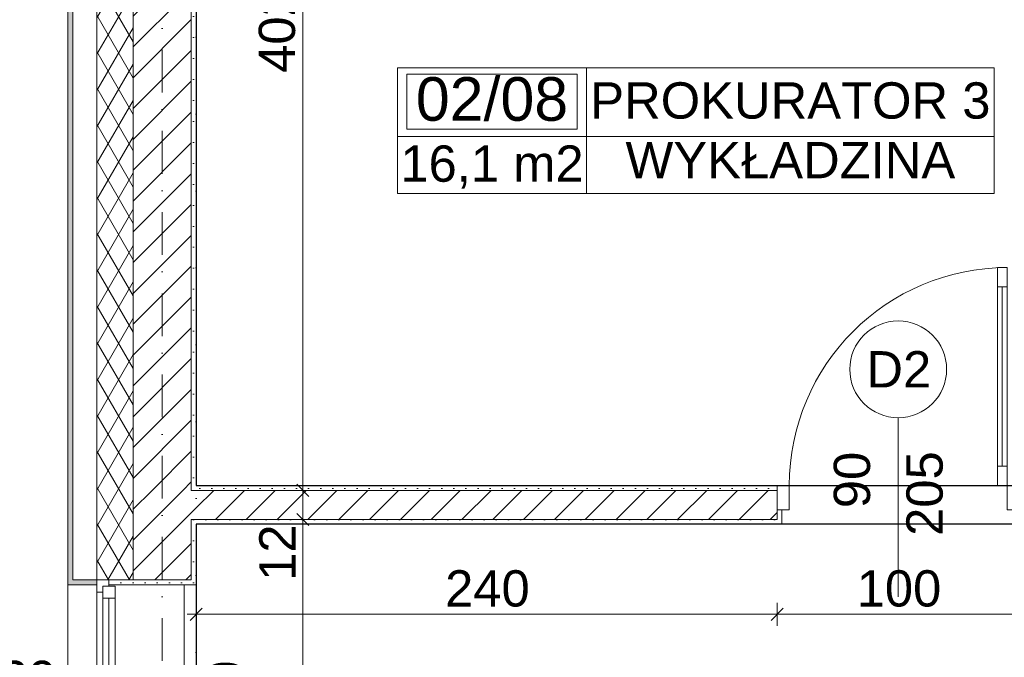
# Model space of a CAD drawing. Header units: millimetres. Extents: x -126905 to -83905, y -179170 to 5194.
# Tile 12 of 56: x -122518 to -118451, y -96696 to -94063. Entities that reach past the tile are written whole.
import ezdxf
from ezdxf.enums import TextEntityAlignment as Align

# ---------------------------------------------------------------- set-up
doc = ezdxf.new("R2010")
doc.units = ezdxf.units.MM
doc.header["$MEASUREMENT"] = 0
doc.linetypes.add('Kropki i Kreski', pattern=[335.138881, 176.388884, -88.194442, 0, -70.555556])
doc.linetypes.add('Kropkowana', pattern=[317.499995, 0, -317.499995])
for name, color, linetype, lineweight in [('Nowe_Drzwi Archicad_Nr_pióra__3', 7, 'Continuous', 13), ('Nowe_Konstrukcja - Stropy_Nr_pióra__126', 255, 'Continuous', 0), ('Nowe_Konstrukcja - Ściany zew_Nr_pióra__21', 7, 'Continuous', 20), ('Nowe_Konstrukcja - Ściany zew_Nr_pióra__3', 7, 'Continuous', 13), ('Nowe_Okna Archicada_Nr_pióra__3', 7, 'Continuous', 13), ('Nowe_Osie_Nr_pióra__4', 8, 'Continuous', 13), ('Nowe_Wymiarowanie - Ogólne_Nr_pióra__42', 8, 'Continuous', 25), ('Nowe_Znaczniki drzwi Archicada_Nr_pióra__2', 8, 'Continuous', 15), ('Nowe_Znaczniki drzwi Archicada_Nr_pióra__7', 7, 'Continuous', 35), ('Nowe_Znaczniki okien Archicada_Nr_pióra__2', 8, 'Continuous', 15), ('Nowe_Znaczniki okien Archicada_Nr_pióra__7', 7, 'Continuous', 35)]:
    doc.layers.add(name, color=color, linetype=linetype, lineweight=lineweight)
for name, color, linetype in [('Nowe_Elementy Modelu - Strefy', 7, 'Continuous'), ('Nowe_Konstrukcja - Stropy', 7, 'Continuous'), ('Nowe_Konstrukcja - Ściany zew', 7, 'Continuous'), ('Nowe_Osie', 7, 'Continuous'), ('Nowe_Wymiarowanie - Ogólne', 7, 'Continuous'), ('Nowe_Znaczniki drzwi Archicada', 7, 'Continuous'), ('Nowe_Znaczniki okien Archicada', 7, 'Continuous')]:
    doc.layers.add(name, color=color, linetype=linetype)
for name, color, linetype, lineweight, true_color in [('Nowe_Elementy Modelu - Strefy_Nr_pióra__58', 7, 'Continuous', 25, 0xdf0000), ('Nowe_Konstrukcja - Ściany zew_Nr_pióra__23', 7, 'Continuous', 13, 0x858585), ('Nowe_Metryczki pomieszczeń Archicada_Nr_pióra__81', 7, 'Continuous', 13, 0x6a6a6a), ('Nowe_Wymiarowanie - Ogólne_Nr_pióra__81', 7, 'Continuous', 13, 0x6a6a6a), ('Nowe_Znaczniki drzwi Archicada_Nr_pióra__81', 7, 'Continuous', 13, 0x6a6a6a), ('Nowe_Znaczniki okien Archicada_Nr_pióra__81', 7, 'Continuous', 13, 0x6a6a6a)]:
    doc.layers.add(name, color=color, linetype=linetype, lineweight=lineweight, true_color=true_color)
doc.styles.add('STYL_AUTOMATYCZNY_1', font='arial.ttf')
doc.styles.add('STYL_AUTOMATYCZNY_2', font='arial.ttf')
doc.dimstyles.new('STYL_AUTOMATYCZNY__1', dxfattribs={"dimtxt": 150, "dimasz": 47.5, "dimexe": 0.18, "dimexo": 0.0625, "dimgap": 0, "dimtad": 1, "dimdec": 0, "dimlfac": 0.1, "dimzin": 0, "dimdsep": 46, "dimtxsty": 'STYL_AUTOMATYCZNY_1', "dimblk": 'ARROWHEAD_6', "dimblk1": 'ARROWHEAD_6', "dimblk2": 'ARROWHEAD_6', "dimcen": 0.09, "dimse1": 1, "dimse2": 1, "dimclrd": 256, "dimclre": 256, "dimclrt": 8, "dimazin": 0, "dimtfac": 1, "dimtdec": 4, "dimtmove": 0, "dimatfit": 3, "dimfxl": 0, "dimtolj": 1, "dimtzin": 0, "dimarcsym": 0})
doc.dimstyles.new('STYL_AUTOMATYCZNY__2', dxfattribs={"dimtxt": 150, "dimasz": 47.5, "dimexe": 0.18, "dimexo": 0.0625, "dimgap": 0, "dimtad": 1, "dimtih": 1, "dimtoh": 1, "dimdec": 0, "dimlfac": 0.1, "dimzin": 0, "dimdsep": 46, "dimtxsty": 'STYL_AUTOMATYCZNY_1', "dimblk": 'ARROWHEAD_6', "dimblk1": 'ARROWHEAD_6', "dimblk2": 'ARROWHEAD_6', "dimcen": 0.09, "dimse1": 1, "dimse2": 1, "dimclrd": 256, "dimclre": 256, "dimclrt": 8, "dimazin": 0, "dimtfac": 1, "dimtdec": 4, "dimtmove": 0, "dimatfit": 3, "dimfxl": 0, "dimtolj": 1, "dimtzin": 0, "dimarcsym": 0})
pattern_1 = [(0, (0, 0), (0, 86.60254), [0, -50]), (0, (25, 43.3), (0, 86.60254), [0, -50])]
pattern_2 = [(45, (0, 0), (-63.63961, 63.63961), [])]

# ---------------------------------------------------------------- blocks, each defined once
blk = doc.blocks.new('PROKURATOR 3_02_08_3_1', base_point=(-120177.2, -94545.2))
at = {"layer": 'Nowe_Metryczki pomieszczeń Archicada_Nr_pióra__81', "color": 251, "linetype": 'Continuous', "lineweight": 13, "true_color": 0x6a6a6a}
for p, q in [((-120957.7, -94262.3), (-118492.9, -94262.3)), ((-120957.7, -94780.9), (-120957.7, -94262.3)), ((-120177.2, -94262.3), (-120177.2, -94780.9)), ((-118492.9, -94262.3), (-118492.9, -94780.9)), ((-120918.7, -94288.2), (-120216.2, -94288.2)), ((-120918.7, -94514.5), (-120918.7, -94288.2)), ((-120216.2, -94288.2), (-120216.2, -94514.5)), ((-120216.2, -94514.5), (-120918.7, -94514.5)), ((-120957.7, -94545.2), (-118492.9, -94545.2)), ((-118492.9, -94780.9), (-120957.7, -94780.9))]:
    blk.add_line(p, q, dxfattribs=at)
at = {"layer": 'Nowe_Metryczki pomieszczeń Archicada_Nr_pióra__81', "color": 251, "lineweight": 13, "true_color": 0x6a6a6a}
for tag, height, style, p in [('ROOM_NUMBER', 180, 'STYL_AUTOMATYCZNY_2', (-120567.4, -94390.3)), ('ROOM_NAME', 150, 'STYL_AUTOMATYCZNY_1', (-119335, -94396.5)), ('floor_f', 150, 'STYL_AUTOMATYCZNY_1', (-119335, -94642.7)), ('ROOM_CALC_AREA', 150, 'STYL_AUTOMATYCZNY_1', (-120567.4, -94657.2))]:
    blk.add_attdef(tag, text='', height=height, dxfattribs=dict(at, style=style)).set_placement(p, align=Align.MIDDLE_CENTER)
blk = doc.blocks.new('Strop_1_1', base_point=(-95969.4, -92006.6))
at = {"layer": 'Nowe_Konstrukcja - Stropy_Nr_pióra__126', "color": 255, "linetype": 'Kropkowana', "lineweight": 0, "flags": 128}
blk.add_lwpolyline([(-95969.4, -92006.6), (-121789.5, -92006.6), (-121789.5, -102826.6), (-111909.5, -102826.6), (-111909.5, -100086.6), (-107469, -100086.6), (-107469, -102826.6), (-95969.4, -102826.6)], close=True, dxfattribs=at)
blk = doc.blocks.new('Okno 27')
at = {"layer": 'Nowe_Okna Archicada_Nr_pióra__3', "color": 7, "linetype": 'Continuous', "lineweight": 13}
for p, q in [((-600, 360), (-580, 360)), ((-580, 0), (-580, 360)), ((600, 360), (580, 360)), ((580, 0), (580, 360)), ((-580, 310), (580, 310)), ((-600, 0), (-575, 0)), ((-600, -50), (-600, 0)), ((-600, -50), (-600, 0)), ((-575, 25), (-525, 25)), ((-575, -25), (-575, 25)), ((-575, 0), (-575, -25)), ((-525, 25), (525, 25)), ((-525, 25), (-525, -25)), ((-525, 25), (525, 25)), ((-525, 0), (525, 0)), ((525, -25), (525, 25)), ((525, 25), (575, 25)), ((575, 25), (575, -25)), ((575, -25), (575, 0)), ((575, 0), (600, 0)), ((600, -50), (600, 0)), ((600, -50), (600, 0)), ((-575, -25), (-550, -25)), ((-525, -25), (-575, -25)), ((-550, -25), (-550, -50)), ((525, -25), (-525, -25)), ((575, -25), (525, -25)), ((550, -50), (550, -25)), ((550, -25), (575, -25)), ((-550, -50), (-600, -50)), ((-580, -50), (-580, -170)), ((550, -50), (-550, -50)), ((600, -50), (550, -50)), ((580, -50), (580, -170)), ((-600, -170), (-580, -170)), ((-580, -170), (580, -170)), ((600, -170), (580, -170))]:
    blk.add_line(p, q, dxfattribs=at)
blk = doc.blocks.new('Znacznik O 27_3')
at = {"layer": 'Nowe_Znaczniki okien Archicada_Nr_pióra__2', "color": 8, "linetype": 'Continuous', "lineweight": 15, "flags": 128}
blk.add_lwpolyline([(-200, -1280, 1), (200, -1280, 1)], format="xyb", close=True, dxfattribs=at)
at = {"layer": 'Nowe_Znaczniki okien Archicada_Nr_pióra__81', "color": 251, "linetype": 'Continuous', "lineweight": 13, "true_color": 0x6a6a6a}
blk.add_line((0, -1080), (0, 300), dxfattribs=at)
at = {"layer": 'Nowe_Znaczniki okien Archicada_Nr_pióra__7', "color": 7, "lineweight": 35, "char_height": 150, "attachment_point": 7, "style": 'STYL_AUTOMATYCZNY_1'}
for s, insert, rotation in [('\\A1;{\\pql;\\pt0;\\fArial|b0|i0|c238|p0;\\W1.000000;hp 90\\fArial|b0|i0|c238|p0;\\W1.000000;\\A1{\\H.66x;\\S^  ;}\\fArial|b0|i0|c238|p0;\\W1.000000;\\fArial|b0|i0|c238|p0;\\W1.000000;}', (257.4, 240.9), 180), ('\\A1;{\\pql;\\pt0;\\fArial|b0|i0|c238|p0;\\W1.000000;120\\fArial|b0|i0|c238|p0;\\W1.000000;\\A1{\\H.66x;\\S^  ;}\\fArial|b0|i0|c238|p0;\\W1.000000;\\fArial|b0|i0|c238|p0;\\W1.000000;}', (-72.5, -927.7), 90), ('\\A1;{\\pql;\\pt0;\\fArial|b0|i0|c238|p0;\\W1.000000;196\\fArial|b0|i0|c238|p0;\\W1.000000;\\A1{\\H.66x;\\S^  ;}\\fArial|b0|i0|c238|p0;\\W1.000000;\\fArial|b0|i0|c238|p0;\\W1.000000;}', (227.5, -927.7), 90), ('\\A1;{\\pql;\\pt0;\\fArial|b0|i0|c238|p0;\\W1.000000;O1\\fArial|b0|i0|c238|p0;\\W1.000000;\\fArial|b0|i0|c238|p0;\\W1.000000;\\fArial|b0|i0|c238|p0;\\W1.000000;}', (137.2, -1202.5), 180)]:
    blk.add_mtext(s, dxfattribs=dict(at, insert=insert, rotation=rotation))
blk = doc.blocks.new('Ściana_24_1', base_point=(-121929.5, -91366.6))
at = {"layer": 'Nowe_Konstrukcja - Ściany zew_Nr_pióra__23', "linetype": 'Continuous', "lineweight": 0, "true_color": 0xdfdfdf}
for points in [[(-122319.5, -91366.6), (-122319.5, -96376.6), (-122299.5, -96376.6), (-122299.5, -91366.6)], [(-122319.5, -96396.6), (-122199.5, -96396.6), (-122199.5, -96376.6), (-122299.5, -96376.6), (-122319.5, -96376.6)]]:
    blk.add_hatch(color=254, dxfattribs=at).paths.add_polyline_path(points)
at = {"layer": 'Nowe_Konstrukcja - Ściany zew_Nr_pióra__23', "linetype": 'Continuous', "lineweight": 13, "true_color": 0x858585}
h = blk.add_hatch(dxfattribs=at)
h.set_pattern_fill('Izolacja_miękka_0001', color=252, style=0, pattern_type=2)
h.set_pattern_definition([(60, (0, 0), (-64.951905, 37.5), []), (120, (0, 0), (64.951905, 37.5), [])])
h.paths.add_polyline_path([(-122199.5, -91986.6), (-122199.5, -96376.6), (-122149.5, -96376.6), (-122049.5, -96376.6), (-122049.5, -91986.6)])
h = blk.add_hatch(dxfattribs=at)
h.set_pattern_fill('Bloczki_ceramiczne_0001', color=252, style=0, pattern_type=2)
h.set_pattern_definition(pattern_2)
h.paths.add_polyline_path([(-121809.5, -96006.6), (-121809.5, -91986.6), (-122049.5, -91986.6), (-122049.5, -96006.6)])
h = blk.add_hatch(dxfattribs=at)
h.set_pattern_fill('Tynk_0001', color=252, style=0, pattern_type=2)
h.set_pattern_definition(pattern_1)
h.paths.add_polyline_path([(-121789.5, -95986.6), (-121789.5, -92006.6), (-121809.5, -92006.6), (-121809.5, -95986.6)])
h = blk.add_hatch(dxfattribs=at)
h.set_pattern_fill('Bloczki_ceramiczne_0001', color=252, style=0, pattern_type=2)
h.set_pattern_definition(pattern_2)
h.paths.add_polyline_path([(-121809.5, -96126.6), (-121809.5, -96006.6), (-122049.5, -96006.6), (-122049.5, -96126.6)])
h = blk.add_hatch(dxfattribs=at)
h.set_pattern_fill('Tynk_0001', color=252, style=0, pattern_type=2)
h.set_pattern_definition(pattern_1)
h.paths.add_polyline_path([(-121789.5, -96006.6), (-121789.5, -95986.6), (-121809.5, -95986.6), (-121809.5, -96006.6)])
h = blk.add_hatch(dxfattribs=at)
h.set_pattern_fill('Bloczki_ceramiczne_0001', color=252, style=0, pattern_type=2)
h.set_pattern_definition(pattern_2)
h.paths.add_polyline_path([(-122049.5, -96376.6), (-121809.5, -96376.6), (-121809.5, -96126.6), (-122049.5, -96126.6)])
h = blk.add_hatch(dxfattribs=at)
h.set_pattern_fill('Tynk_0001', color=252, style=0, pattern_type=2)
h.set_pattern_definition(pattern_1)
h.paths.add_polyline_path([(-121789.5, -96146.6), (-121789.5, -96126.6), (-121809.5, -96126.6), (-121809.5, -96146.6)])
h = blk.add_hatch(dxfattribs=at)
h.set_pattern_fill('Tynk_0001', color=252, style=0, pattern_type=2)
h.set_pattern_definition(pattern_1)
h.paths.add_polyline_path([(-121809.5, -96146.6), (-121809.5, -96376.6), (-121789.5, -96376.6), (-121789.5, -96146.6)])
h = blk.add_hatch(dxfattribs=at)
h.set_pattern_fill('Tynk_0001', color=252, style=0, pattern_type=2)
h.set_pattern_definition(pattern_1)
h.paths.add_polyline_path([(-121789.5, -96376.6), (-121809.5, -96376.6), (-122149.5, -96376.6), (-122149.5, -96396.6), (-121789.5, -96396.6)])
at = {"layer": 'Nowe_Konstrukcja - Ściany zew_Nr_pióra__21', "color": 7, "linetype": 'Continuous', "lineweight": 20}
for p, q in [((-122319.5, -96376.6), (-122319.5, -96396.6)), ((-122199.5, -96376.6), (-122199.5, -96396.6)), ((-122199.5, -96376.6), (-122149.5, -96376.6)), ((-122149.5, -96376.6), (-122149.5, -96396.6)), ((-121789.5, -96376.6), (-121789.5, -96396.6)), ((-122199.5, -96396.6), (-122319.5, -96396.6)), ((-122149.5, -96396.6), (-121789.5, -96396.6))]:
    blk.add_line(p, q, dxfattribs=at)
at = {"layer": 'Nowe_Konstrukcja - Ściany zew_Nr_pióra__21', "color": 7, "linetype": 'Continuous', "lineweight": 20, "flags": 128}
for points in [[(-122319.5, -91366.6), (-122319.5, -96376.6)], [(-121789.5, -95986.6), (-121789.5, -92006.6)], [(-121789.5, -96376.6), (-121789.5, -96146.6)]]:
    blk.add_lwpolyline(points, dxfattribs=at)
at = {"layer": 'Nowe_Konstrukcja - Ściany zew_Nr_pióra__3', "color": 7, "linetype": 'Continuous', "lineweight": 13}
for p, q in [((-122299.5, -91366.6), (-122299.5, -96376.6)), ((-122199.5, -91986.6), (-122199.5, -96376.6)), ((-122049.5, -91986.6), (-122049.5, -96006.6)), ((-121809.5, -96006.6), (-121809.5, -91986.6)), ((-122049.5, -96006.6), (-122049.5, -96126.6)), ((-121789.5, -96006.6), (-121809.5, -96006.6)), ((-122049.5, -96126.6), (-122049.5, -96376.6)), ((-121809.5, -96126.6), (-121789.5, -96126.6)), ((-121809.5, -96376.6), (-121809.5, -96126.6)), ((-122299.5, -96376.6), (-122199.5, -96376.6)), ((-121809.5, -96376.6), (-122149.5, -96376.6))]:
    blk.add_line(p, q, dxfattribs=at)
at = {"layer": 'Nowe_Okna Archicada_Nr_pióra__3', "color": 7, "linetype": 'Continuous', "lineweight": 13, "zscale": 1000, "rotation": 269.9999999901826}
blk.add_blockref('Okno 27', (-122149.5, -96976.6), dxfattribs=at)
at = {"layer": 'Nowe_Znaczniki okien Archicada', "color": 251, "lineweight": 13, "true_color": 0x6a6a6a, "rotation": 270}
blk.add_blockref('Znacznik O 27_3', (-121789.5, -96976.6), dxfattribs=at)
blk = doc.blocks.new('Drzwi 27_5')
at = {"layer": 'Nowe_Drzwi Archicad_Nr_pióra__3', "color": 7, "linetype": 'Continuous', "lineweight": 13}
for p, q in [((410, 820), (410, 900)), ((410, 900), (450, 900)), ((450, 900), (450, 820)), ((450, 820), (410, 820)), ((430, 820), (430, 80)), ((410, 0), (410, 80)), ((410, 80), (450, 80)), ((450, 80), (450, 0)), ((-450, 0), (-500, 0)), ((-500, 0), (-500, -100)), ((-500, 0), (-500, -20)), ((-500, 0), (-500, -20)), ((-450, -100), (-450, 0)), ((450, 0), (410, 0)), ((500, 0), (450, 0)), ((450, 0), (450, -100)), ((500, -100), (500, 0)), ((500, 0), (500, -20)), ((500, 0), (500, -20)), ((-500, -20), (-500, -100)), ((-500, -20), (-500, -100)), ((500, -20), (500, -100)), ((500, -20), (500, -100)), ((-500, -100), (-450, -100)), ((-480, -100), (-480, -160)), ((450, -100), (500, -100)), ((480, -100), (480, -160)), ((-500, -160), (-480, -160)), ((500, -160), (480, -160))]:
    blk.add_line(p, q, dxfattribs=at)
at = {"layer": 'Nowe_Drzwi Archicad_Nr_pióra__3', "color": 7, "linetype": 'Continuous', "lineweight": 13, "flags": 128}
for points in [[(430, 820), (430, 80), (410, 80), (410, 820)], [(450, 820), (450, 80), (430, 80), (430, 820)]]:
    blk.add_lwpolyline(points, close=True, dxfattribs=at)
at = {"layer": 'Nowe_Drzwi Archicad_Nr_pióra__3', "color": 7, "linetype": 'Continuous', "lineweight": 13}
blk.add_arc((450, 0), 900, 90, 180, dxfattribs=at)
blk = doc.blocks.new('Znacznik D 27_12')
at = {"layer": 'Nowe_Znaczniki drzwi Archicada_Nr_pióra__2', "color": 8, "linetype": 'Continuous', "lineweight": 15, "flags": 128}
blk.add_lwpolyline([(-200, -639.9, 1), (200, -639.9, 1)], format="xyb", close=True, dxfattribs=at)
at = {"layer": 'Nowe_Znaczniki drzwi Archicada_Nr_pióra__81', "color": 251, "linetype": 'Continuous', "lineweight": 13, "true_color": 0x6a6a6a}
blk.add_line((0, -439.9), (0, 300), dxfattribs=at)
at = {"layer": 'Nowe_Znaczniki drzwi Archicada_Nr_pióra__7', "color": 7, "lineweight": 35, "char_height": 150, "attachment_point": 7, "style": 'STYL_AUTOMATYCZNY_1'}
for s, insert, rotation in [('\\A1;{\\pql;\\pt0;\\fArial|b0|i0|c238|p0;\\W1.000000;205\\fArial|b0|i0|c238|p0;\\W1.000000;\\A1{\\H.66x;\\S^  ;}\\fArial|b0|i0|c238|p0;\\W1.000000;\\fArial|b0|i0|c238|p0;\\W1.000000;}', (-227.5, 48.1), 270), ('\\A1;{\\pql;\\pt0;\\fArial|b0|i0|c238|p0;\\W1.000000;90\\fArial|b0|i0|c238|p0;\\W1.000000;\\A1{\\H.66x;\\S^  ;}\\fArial|b0|i0|c238|p0;\\W1.000000;\\fArial|b0|i0|c238|p0;\\W1.000000;}', (72.5, -66.3), 270), ('\\A1;{\\pql;\\pt0;\\fArial|b0|i0|c238|p0;\\W1.000000;D2\\fArial|b0|i0|c238|p0;\\W1.000000;\\fArial|b0|i0|c238|p0;\\W1.000000;\\fArial|b0|i0|c238|p0;\\W1.000000;}', (131.5, -564.9), 180)]:
    blk.add_mtext(s, dxfattribs=dict(at, insert=insert, rotation=rotation))
blk = doc.blocks.new('Ściana_48_1', base_point=(-104949.5, -96066.6))
at = {"layer": 'Nowe_Konstrukcja - Ściany zew_Nr_pióra__23', "linetype": 'Continuous', "lineweight": 13, "true_color": 0x858585}
h = blk.add_hatch(dxfattribs=at)
h.set_pattern_fill('Bloczki_ceramiczne_0001', color=252, style=0, pattern_type=2)
h.set_pattern_definition(pattern_2)
h.paths.add_polyline_path([(-121789.5, -96126.6), (-121789.5, -96006.6), (-121809.5, -96006.6), (-121809.5, -96126.6)])
h = blk.add_hatch(dxfattribs=at)
h.set_pattern_fill('Tynk_0001', color=252, style=0, pattern_type=2)
h.set_pattern_definition(pattern_1)
h.paths.add_polyline_path([(-121789.5, -96006.6), (-119389.5, -96006.6), (-119389.5, -95986.6), (-121789.5, -95986.6)])
h = blk.add_hatch(dxfattribs=at)
h.set_pattern_fill('Bloczki_ceramiczne_0001', color=252, style=0, pattern_type=2)
h.set_pattern_definition(pattern_2)
h.paths.add_polyline_path([(-121789.5, -96006.6), (-121789.5, -96126.6), (-119389.5, -96126.6), (-119389.5, -96086.6), (-119389.5, -96006.6)])
h = blk.add_hatch(dxfattribs=at)
h.set_pattern_fill('Tynk_0001', color=252, style=0, pattern_type=2)
h.set_pattern_definition(pattern_1)
h.paths.add_polyline_path([(-119389.5, -96146.6), (-119369.5, -96146.6), (-119369.5, -96086.6), (-119389.5, -96086.6), (-119389.5, -96126.6)])
h = blk.add_hatch(dxfattribs=at)
h.set_pattern_fill('Tynk_0001', color=252, style=0, pattern_type=2)
h.set_pattern_definition(pattern_1)
h.paths.add_polyline_path([(-121789.5, -96126.6), (-121789.5, -96146.6), (-119389.5, -96146.6), (-119389.5, -96126.6)])
at = {"layer": 'Nowe_Konstrukcja - Ściany zew_Nr_pióra__21', "color": 7, "linetype": 'Continuous', "lineweight": 20}
for p, q in [((-119389.5, -95986.6), (-119389.5, -96006.6)), ((-119389.5, -96006.6), (-119389.5, -96086.6)), ((-119389.5, -96086.6), (-119369.5, -96086.6)), ((-119369.5, -96086.6), (-119369.5, -96146.6)), ((-119389.5, -96146.6), (-119369.5, -96146.6))]:
    blk.add_line(p, q, dxfattribs=at)
at = {"layer": 'Nowe_Konstrukcja - Ściany zew_Nr_pióra__21', "color": 7, "linetype": 'Continuous', "lineweight": 20, "flags": 128}
for points in [[(-119389.5, -95986.6), (-121789.5, -95986.6)], [(-121789.5, -96146.6), (-119389.5, -96146.6)]]:
    blk.add_lwpolyline(points, dxfattribs=at)
at = {"layer": 'Nowe_Konstrukcja - Ściany zew_Nr_pióra__3', "color": 7, "linetype": 'Continuous', "lineweight": 13}
for p, q in [((-121789.5, -96006.6), (-121809.5, -96006.6)), ((-119389.5, -96006.6), (-121789.5, -96006.6)), ((-119389.5, -96126.6), (-119389.5, -96086.6)), ((-121809.5, -96126.6), (-121789.5, -96126.6)), ((-121789.5, -96126.6), (-119389.5, -96126.6))]:
    blk.add_line(p, q, dxfattribs=at)
at = {"layer": 'Nowe_Drzwi Archicad_Nr_pióra__3', "color": 7, "linetype": 'Continuous', "lineweight": 13, "zscale": 1000}
blk.add_blockref('Drzwi 27_5', (-118889.5, -95986.6), dxfattribs=at)
at = {"layer": 'Nowe_Znaczniki drzwi Archicada', "color": 251, "lineweight": 13, "true_color": 0x6a6a6a, "rotation": 180}
blk.add_blockref('Znacznik D 27_12', (-118889.5, -96146.6), dxfattribs=at)
blk = doc.blocks.new('Standardowy znacznik osi_4')
at = {"layer": 'Nowe_Osie_Nr_pióra__4', "color": 8, "linetype": 'Kropki i Kreski', "lineweight": 13}
blk.add_line((1000, 0), (16473, 0), dxfattribs=at)
at = {"layer": 'Nowe_Osie_Nr_pióra__4', "color": 8, "lineweight": 13, "style": 'STYL_AUTOMATYCZNY_1'}
for tag, p in [('AC_MarkerText_1_0', (-67.9, -57.1)), ('AC_MarkerText_1_1', (17905.2, -57.1))]:
    blk.add_attdef(tag, text='', height=250, rotation=270, dxfattribs=at).set_placement(p, align=Align.TOP_CENTER)
blk = doc.blocks.new('*D164')
at = {"layer": 'Nowe_Wymiarowanie - Ogólne_Nr_pióra__81', "color": 251, "linetype": 'Continuous', "lineweight": 13, "true_color": 0x6a6a6a}
for p, q in [((-124194.6, -91021.6), (-124244.6, -90971.6)), ((-124219.6, -90959.1), (-124219.6, -90996.6)), ((-124266.5, -90996.6), (-124172.7, -90996.6)), ((-124219.6, -90996.6), (-124219.6, -103836.6)), ((-124244.6, -103811.6), (-124194.6, -103861.6)), ((-124266.5, -103836.6), (-124172.7, -103836.6)), ((-124219.6, -103836.6), (-124219.6, -103874.1))]:
    blk.add_line(p, q, dxfattribs=at)
at = {"layer": 'Nowe_Wymiarowanie - Ogólne_Nr_pióra__42', "color": 8, "lineweight": 25, "insert": (-124249.6, -97674), "char_height": 150, "attachment_point": 7, "rotation": 90, "style": 'STYL_AUTOMATYCZNY_1'}
blk.add_mtext('\\A1;{\\pql;\\fArial|b0|i0|c238|p0;\\W1.000000;1\xa0284}', dxfattribs=at)
blk = doc.blocks.new('ARROWHEAD_6')
at = {"color": 0, "linetype": 'Continuous', "lineweight": 0}
for p, q in [((0, 0), (-1, 0)), ((-0.5, -0.5), (0.5, 0.5))]:
    blk.add_line(p, q, dxfattribs=at)
blk = doc.blocks.new('*D218')
at = {"layer": 'Nowe_Wymiarowanie - Ogólne_Nr_pióra__81', "color": 251, "linetype": 'Continuous', "lineweight": 13, "true_color": 0x6a6a6a}
for p, q in [((-123594.3, -91021.6), (-123644.3, -90971.6)), ((-123619.3, -90959.1), (-123619.3, -90996.6)), ((-123666.2, -90996.6), (-123572.5, -90996.6)), ((-123619.3, -90996.6), (-123619.3, -96376.6)), ((-123594.3, -96401.6), (-123644.3, -96351.6))]:
    blk.add_line(p, q, dxfattribs=at)
at = {"layer": 'Nowe_Wymiarowanie - Ogólne_Nr_pióra__42', "color": 8, "lineweight": 25, "insert": (-123649.3, -93858.2), "char_height": 150, "attachment_point": 7, "rotation": 90, "style": 'STYL_AUTOMATYCZNY_1'}
blk.add_mtext('\\A1;{\\pql;\\fArial|b0|i0|c238|p0;\\W1.000000;538}', dxfattribs=at)
blk = doc.blocks.new('*D219')
at = {"layer": 'Nowe_Wymiarowanie - Ogólne_Nr_pióra__81', "color": 251, "linetype": 'Continuous', "lineweight": 13, "true_color": 0x6a6a6a}
for p, q in [((-123619.3, -90996.6), (-123619.3, -96376.6)), ((-123594.3, -96401.6), (-123644.3, -96351.6)), ((-123666.2, -96376.6), (-123572.5, -96376.6)), ((-123619.3, -96376.6), (-123619.3, -97576.6)), ((-123594.3, -97601.6), (-123644.3, -97551.6))]:
    blk.add_line(p, q, dxfattribs=at)
at = {"layer": 'Nowe_Wymiarowanie - Ogólne_Nr_pióra__42', "color": 8, "lineweight": 25, "insert": (-123649.3, -97148.2), "char_height": 150, "attachment_point": 7, "rotation": 90, "style": 'STYL_AUTOMATYCZNY_1'}
blk.add_mtext('\\A1;{\\pql;\\fArial|b0|i0|c238|p0;\\W1.000000;120}', dxfattribs=at)
blk = doc.blocks.new('*D220')
at = {"layer": 'Nowe_Wymiarowanie - Ogólne_Nr_pióra__81', "color": 251, "linetype": 'Continuous', "lineweight": 13, "true_color": 0x6a6a6a}
for p, q in [((-123619.3, -96376.6), (-123619.3, -97576.6)), ((-123594.3, -97601.6), (-123644.3, -97551.6)), ((-123666.2, -97576.6), (-123572.5, -97576.6)), ((-123619.3, -97576.6), (-123619.3, -100492.2)), ((-123594.3, -100517.2), (-123644.3, -100467.2))]:
    blk.add_line(p, q, dxfattribs=at)
at = {"layer": 'Nowe_Wymiarowanie - Ogólne_Nr_pióra__42', "color": 8, "lineweight": 25, "insert": (-123640, -99243.8), "char_height": 150, "attachment_point": 7, "rotation": 90, "style": 'STYL_AUTOMATYCZNY_1'}
blk.add_mtext('\\A1;{\\pql;\\fArial|b0|i0|c238|p0;\\W1.000000;291\\fArial|b0|i0|c238|p0;\\W1.000000;\\A1{\\H.66x;\\S5^  ;}}', dxfattribs=at)
blk = doc.blocks.new('*D232')
at = {"layer": 'Nowe_Wymiarowanie - Ogólne_Nr_pióra__81', "color": 251, "linetype": 'Continuous', "lineweight": 13, "true_color": 0x6a6a6a}
for p, q in [((-122024.5, -92321.4), (-122074.5, -92371.4)), ((-122049.5, -92393.3), (-122049.5, -92299.5)), ((-121784.5, -92321.4), (-121834.5, -92371.4)), ((-122087, -92346.4), (-122049.5, -92346.4)), ((-122049.5, -92346.4), (-121809.5, -92346.4))]:
    blk.add_line(p, q, dxfattribs=at)
at = {"layer": 'Nowe_Wymiarowanie - Ogólne_Nr_pióra__42', "color": 8, "lineweight": 25, "insert": (-122303.3, -92316.4), "char_height": 150, "attachment_point": 7, "style": 'STYL_AUTOMATYCZNY_1'}
blk.add_mtext('\\A1;{\\pql;\\fArial|b0|i0|c238|p0;\\W1.000000;24}', dxfattribs=at)
blk = doc.blocks.new('*D233')
at = {"layer": 'Nowe_Wymiarowanie - Ogólne_Nr_pióra__81', "color": 251, "linetype": 'Continuous', "lineweight": 13, "true_color": 0x6a6a6a}
for p, q in [((-121784.5, -92321.4), (-121834.5, -92371.4)), ((-121809.5, -92393.3), (-121809.5, -92299.5)), ((-117694.5, -92321.4), (-117744.5, -92371.4)), ((-122049.5, -92346.4), (-121809.5, -92346.4)), ((-121809.5, -92346.4), (-117719.5, -92346.4))]:
    blk.add_line(p, q, dxfattribs=at)
at = {"layer": 'Nowe_Wymiarowanie - Ogólne_Nr_pióra__42', "color": 8, "lineweight": 25, "char_height": 150, "attachment_point": 7, "style": 'STYL_AUTOMATYCZNY_1'}
for s, insert in [('\\A1;{\\pql;\\fArial|b0|i0|c238|p0;\\W1.000000;409}', (-120050.5, -92316.4)), ('\\A1;{\\pql;\\fArial|b0|i0|c238|p0;\\W1.000000;12}', (-117973.3, -92316.4))]:
    blk.add_mtext(s, dxfattribs=dict(at, insert=insert))
blk = doc.blocks.new('*D247')
at = {"layer": 'Nowe_Wymiarowanie - Ogólne_Nr_pióra__81', "color": 251, "linetype": 'Continuous', "lineweight": 13, "true_color": 0x6a6a6a}
for p, q in [((-121789.5, -96565.5), (-121789.5, -96471.7)), ((-121764.5, -96493.6), (-121814.5, -96543.6)), ((-119364.5, -96493.6), (-119414.5, -96543.6)), ((-121827, -96518.6), (-121789.5, -96518.6)), ((-121789.5, -96518.6), (-119389.5, -96518.6))]:
    blk.add_line(p, q, dxfattribs=at)
at = {"layer": 'Nowe_Wymiarowanie - Ogólne_Nr_pióra__42', "color": 8, "lineweight": 25, "insert": (-120761.1, -96488.6), "char_height": 150, "attachment_point": 7, "style": 'STYL_AUTOMATYCZNY_1'}
blk.add_mtext('\\A1;{\\pql;\\fArial|b0|i0|c238|p0;\\W1.000000;240}', dxfattribs=at)
blk = doc.blocks.new('*D248')
at = {"layer": 'Nowe_Wymiarowanie - Ogólne_Nr_pióra__81', "color": 251, "linetype": 'Continuous', "lineweight": 13, "true_color": 0x6a6a6a}
for p, q in [((-119389.5, -96565.5), (-119389.5, -96471.7)), ((-119364.5, -96493.6), (-119414.5, -96543.6)), ((-118364.5, -96493.6), (-118414.5, -96543.6)), ((-121789.5, -96518.6), (-119389.5, -96518.6)), ((-119389.5, -96518.6), (-118389.5, -96518.6))]:
    blk.add_line(p, q, dxfattribs=at)
at = {"layer": 'Nowe_Wymiarowanie - Ogólne_Nr_pióra__42', "color": 8, "lineweight": 25, "insert": (-119061.1, -96488.6), "char_height": 150, "attachment_point": 7, "style": 'STYL_AUTOMATYCZNY_1'}
blk.add_mtext('\\A1;{\\pql;\\fArial|b0|i0|c238|p0;\\W1.000000;100}', dxfattribs=at)
blk = doc.blocks.new('*D249')
at = {"layer": 'Nowe_Wymiarowanie - Ogólne_Nr_pióra__81', "color": 251, "linetype": 'Continuous', "lineweight": 13, "true_color": 0x6a6a6a}
for p, q in [((-118389.5, -96565.5), (-118389.5, -96471.7)), ((-118364.5, -96493.6), (-118414.5, -96543.6)), ((-115154.5, -96493.6), (-115204.5, -96543.6)), ((-119389.5, -96518.6), (-118389.5, -96518.6)), ((-118389.5, -96518.6), (-115179.5, -96518.6))]:
    blk.add_line(p, q, dxfattribs=at)
at = {"layer": 'Nowe_Wymiarowanie - Ogólne_Nr_pióra__42', "color": 8, "lineweight": 25, "insert": (-116956.1, -96488.6), "char_height": 150, "attachment_point": 7, "style": 'STYL_AUTOMATYCZNY_1'}
blk.add_mtext('\\A1;{\\pql;\\fArial|b0|i0|c238|p0;\\W1.000000;321}', dxfattribs=at)
blk = doc.blocks.new('*D277')
at = {"layer": 'Nowe_Wymiarowanie - Ogólne_Nr_pióra__81', "color": 251, "linetype": 'Continuous', "lineweight": 13, "true_color": 0x6a6a6a}
for p, q in [((-121764.5, -96870.9), (-121814.5, -96920.9)), ((-121789.5, -96942.8), (-121789.5, -96849)), ((-95994.5, -96920.9), (-95944.5, -96870.9)), ((-95969.5, -96942.8), (-95969.5, -96849)), ((-121827, -96895.9), (-121789.5, -96895.9)), ((-121789.5, -96895.9), (-95969.5, -96895.9)), ((-95969.5, -96895.9), (-95932, -96895.9))]:
    blk.add_line(p, q, dxfattribs=at)
at = {"layer": 'Nowe_Wymiarowanie - Ogólne_Nr_pióra__42', "color": 8, "lineweight": 25, "insert": (-109136.9, -96865.9), "char_height": 150, "attachment_point": 7, "style": 'STYL_AUTOMATYCZNY_1'}
blk.add_mtext('\\A1;{\\pql;\\fArial|b0|i0|c238|p0;\\W1.000000;2\xa0582}', dxfattribs=at)
blk = doc.blocks.new('*D293')
at = {"layer": 'Nowe_Wymiarowanie - Ogólne_Nr_pióra__81', "color": 251, "linetype": 'Continuous', "lineweight": 13, "true_color": 0x6a6a6a}
for p, q in [((-121373.9, -96101.6), (-121323.9, -96151.6)), ((-121302.1, -96126.6), (-121395.8, -96126.6)), ((-121348.9, -97746.6), (-121348.9, -96126.6)), ((-121373.9, -97721.6), (-121323.9, -97771.6)), ((-121302.1, -97746.6), (-121395.8, -97746.6))]:
    blk.add_line(p, q, dxfattribs=at)
at = {"layer": 'Nowe_Wymiarowanie - Ogólne_Nr_pióra__42', "color": 8, "lineweight": 25, "char_height": 150, "attachment_point": 7, "rotation": 90, "style": 'STYL_AUTOMATYCZNY_1'}
for s, insert in [('\\A1;{\\pql;\\fArial|b0|i0|c238|p0;\\W1.000000;12}', (-121378.9, -96380.4)), ('\\A1;{\\pql;\\fArial|b0|i0|c238|p0;\\W1.000000;162}', (-121378.9, -97222.6))]:
    blk.add_mtext(s, dxfattribs=dict(at, insert=insert))
blk = doc.blocks.new('*D294')
at = {"layer": 'Nowe_Wymiarowanie - Ogólne_Nr_pióra__81', "color": 251, "linetype": 'Continuous', "lineweight": 13, "true_color": 0x6a6a6a}
for p, q in [((-121373.9, -95981.6), (-121323.9, -96031.6)), ((-121302.1, -96006.6), (-121395.8, -96006.6)), ((-121348.9, -96126.6), (-121348.9, -96006.6)), ((-121373.9, -96101.6), (-121323.9, -96151.6)), ((-121302.1, -96126.6), (-121395.8, -96126.6))]:
    blk.add_line(p, q, dxfattribs=at)
blk = doc.blocks.new('*D295')
at = {"layer": 'Nowe_Wymiarowanie - Ogólne_Nr_pióra__81', "color": 251, "linetype": 'Continuous', "lineweight": 13, "true_color": 0x6a6a6a}
for p, q in [((-121302.1, -91986.6), (-121395.8, -91986.6)), ((-121373.9, -91961.6), (-121323.9, -92011.6)), ((-121348.9, -96006.6), (-121348.9, -91986.6)), ((-121373.9, -95981.6), (-121323.9, -96031.6)), ((-121302.1, -96006.6), (-121395.8, -96006.6))]:
    blk.add_line(p, q, dxfattribs=at)
at = {"layer": 'Nowe_Wymiarowanie - Ogólne_Nr_pióra__42', "color": 8, "lineweight": 25, "char_height": 150, "attachment_point": 7, "rotation": 90, "style": 'STYL_AUTOMATYCZNY_1'}
for s, insert in [('\\A1;{\\pql;\\fArial|b0|i0|c238|p0;\\W1.000000;24}', (-121378.9, -92240.4)), ('\\A1;{\\pql;\\fArial|b0|i0|c238|p0;\\W1.000000;402}', (-121378.9, -94282.6))]:
    blk.add_mtext(s, dxfattribs=dict(at, insert=insert))

msp = doc.modelspace()

# ---------------------------------------------------------------- linework, layer by layer
at = {"layer": 'Nowe_Elementy Modelu - Strefy_Nr_pióra__58', "color": 12, "linetype": 'Continuous', "lineweight": 25, "true_color": 0xdf0000, "flags": 128}
for points in [[(-121789.5, -92970.4), (-121789.5, -95986.6), (-117739.5, -95986.6), (-117739.5, -92006.6), (-121789.5, -92006.6)], [(-121789.5, -96146.6), (-121789.5, -97726.6), (-113238, -97726.6), (-112238, -97726.6), (-111889.5, -97726.6), (-111889.5, -99826.6), (-110479.8, -99826.6), (-110479.8, -97726.6), (-110299.5, -97726.6), (-105589.5, -97726.6), (-95969.5, -97726.6), (-95969.5, -96146.6), (-101649.1, -96146.6), (-105229.5, -96146.6)]]:
    msp.add_lwpolyline(points, close=True, dxfattribs=at)

# ---------------------------------------------------------------- block references
at = {"layer": 'Nowe_Elementy Modelu - Strefy', "color": 251, "linetype": 'Continuous', "lineweight": 13, "true_color": 0x6a6a6a}
msp.add_blockref('PROKURATOR 3_02_08_3_1', (-120177.2, -94545.2), dxfattribs=at).add_auto_attribs({'ROOM_NAME': 'PROKURATOR 3', 'ROOM_NUMBER': '02/08', 'ROOM_CALC_AREA': '16,1 m2', 'floor_f': 'WYKŁADZINA'})
at = {"layer": 'Nowe_Konstrukcja - Stropy', "color": 255, "linetype": 'Kropkowana', "lineweight": 0}
msp.add_blockref('Strop_1_1', (-95969.4, -92006.6), dxfattribs=at)
at = {"layer": 'Nowe_Konstrukcja - Ściany zew', "color": 7, "lineweight": 20}
for name, p in [('Ściana_24_1', (-121929.5, -91366.6)), ('Ściana_48_1', (-104949.5, -96066.6))]:
    msp.add_blockref(name, p, dxfattribs=at)
at = {"layer": 'Nowe_Osie', "color": 8, "linetype": 'Continuous', "lineweight": 15, "zscale": 1000, "rotation": 90}
msp.add_blockref('Standardowy znacznik osi_4', (-121929.5, -106426.6), dxfattribs=at)

# ---------------------------------------------------------------- dimensions: what is measured, and where the dimension line sits
at = {"layer": 'Nowe_Wymiarowanie - Ogólne', "color": 251, "linetype": 'Continuous', "lineweight": 13, "true_color": 0x6a6a6a}
for base, p1, p2, angle, picture, middle in [((-124219.6, -103836.6), (-122319.5, -90996.6), (-122319.5, -103836.6), 270, '*D164', (-124324.6, -97416.7)), ((-123619.3, -96376.6), (-122319.5, -90996.6), (-122199.5, -96376.6), 270, '*D218', (-123724.3, -93687)), ((-123619.3, -97576.6), (-122199.5, -96376.6), (-122199.5, -97576.6), 270, '*D219', (-123724.3, -96977)), ((-121348.9, -91986.6), (-98809.3, -96006.6), (-113305, -91986.6), 90, '*D295', (-121453.9, -94111.4)), ((-121348.9, -96006.6), (-98809.3, -96126.6), (-98809.3, -96006.6), 90, '*D294', (-121453.9, -96266.3)), ((-121348.9, -96126.6), (-116979.5, -97746.6), (-98809.3, -96126.6), 90, '*D293', (-121453.9, -97051.4)), ((-123619.3, -100492.2), (-122199.5, -97576.6), (-122199.5, -100492.2), 270, '*D220', (-123724.3, -98870.6))]:
    dim = msp.add_linear_dim(base=base, p1=p1, p2=p2, angle=angle, dimstyle='STYL_AUTOMATYCZNY__1', dxfattribs=at)
    dim.commit()
    dim.dimension.update_dxf_attribs({"geometry": picture, "text_midpoint": middle, "dimtype": 160, "text_rotation": 90})
for base, p1, p2, picture, middle in [((-121809.5, -92346.4), (-122049.5, -97416.6), (-121809.5, -97416.6), '*D232', (-122189.2, -92241.4)), ((-117719.5, -92346.4), (-121809.5, -97416.6), (-117719.5, -93996.6), '*D233', (-119879.3, -92241.4)), ((-119389.5, -96518.6), (-121789.5, -95986.6), (-119389.5, -96086.6), '*D247', (-120589.9, -96413.6)), ((-118389.5, -96518.6), (-119389.5, -96086.6), (-118389.5, -96086.6), '*D248', (-118889.9, -96413.6)), ((-115179.5, -96518.6), (-118389.5, -96086.6), (-115179.5, -96086.6), '*D249', (-116784.9, -96413.6))]:
    dim = msp.add_linear_dim(base=base, p1=p1, p2=p2, angle=0, dimstyle='STYL_AUTOMATYCZNY__2', dxfattribs=at)
    dim.commit()
    dim.dimension.update_dxf_attribs({"geometry": picture, "text_midpoint": middle, "dimtype": 160})
dim = msp.add_linear_dim(base=(-95969.5, -96895.9), p1=(-121789.5, -97726.6), p2=(-95969.5, -97726.6), dimstyle='STYL_AUTOMATYCZNY__2', dxfattribs=at)
dim.commit()
dim.dimension.update_dxf_attribs({"geometry": '*D277', "text_midpoint": (-108879.6, -96790.9), "dimtype": 160})

doc.saveas('drawing.dxf')
